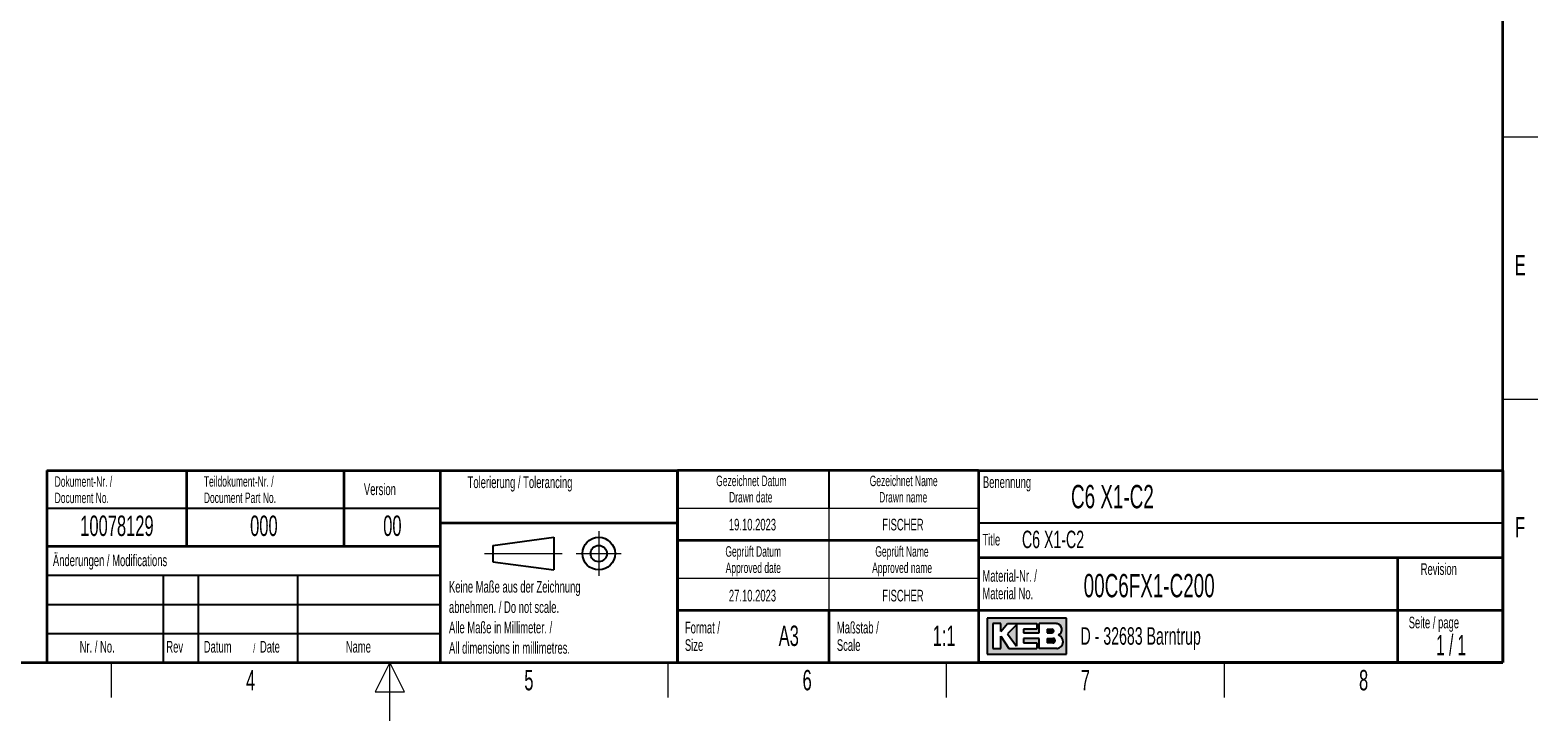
# Model space of a CAD drawing. Header units: millimetres. Extents: x 5 to 418, y 2 to 292.
# Tile 27 of 43: x 155 to 414, y 2 to 121. Entities that reach past the tile are written whole.
import ezdxf

# ---------------------------------------------------------------- set-up
doc = ezdxf.new("R2010")
doc.units = ezdxf.units.MM
doc.layers.add('SLD-0', color=7, linetype='Continuous')
doc.styles.add('SLDTEXTSTYLE0', font='TXT', dxfattribs={"width": 0.605})
doc.styles.add('SLDTEXTSTYLE1', font='TXT', dxfattribs={"width": 0.563})

msp = doc.modelspace()

# ---------------------------------------------------------------- hatches: boundary and pattern name
at = {"linetype": 'Continuous'}
h = msp.add_hatch(color=7, dxfattribs=at)
h.paths.add_polyline_path([(319.519086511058, 13.45626988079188), (333.083981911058, 13.45626988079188), (333.083981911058, 19.65736492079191), (319.519086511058, 19.65736492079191)], flags=0)
edge = h.paths.add_edge_path(flags=0)
edge.add_arc((331.3188604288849, 15.61738520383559), 1.20464082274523, -81.72003226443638, 70.1709600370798, ccw=False)
edge.add_line((331.4923410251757, 14.42530131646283), (331.480008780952, 14.42519098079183))
edge.add_line((331.480008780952, 14.42519098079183), (328.4331606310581, 14.42519098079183))
edge.add_line((328.4331606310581, 14.42519098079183), (328.4331606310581, 16.16924896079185))
edge.add_line((328.4331606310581, 16.16924896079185), (325.7201815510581, 16.16924896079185))
edge.add_line((325.7201815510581, 16.16924896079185), (325.7201815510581, 15.39411208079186))
edge.add_line((325.7201815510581, 15.39411208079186), (328.0455921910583, 15.39411208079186))
edge.add_line((328.0455921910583, 15.39411208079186), (328.0455921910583, 14.42519098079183))
edge.add_line((328.0455921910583, 14.42519098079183), (323.2009866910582, 14.42519098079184))
edge.add_line((323.2009866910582, 14.42519098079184), (321.8444971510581, 16.55681740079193))
edge.add_line((321.8444971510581, 16.55681740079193), (321.8444971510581, 14.42519098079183))
edge.add_line((321.8444971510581, 14.42519098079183), (320.4880076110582, 14.42519098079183))
edge.add_line((320.4880076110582, 14.42519098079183), (320.4880076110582, 18.68844382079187))
edge.add_line((320.4880076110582, 18.68844382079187), (321.8444971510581, 18.68844382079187))
edge.add_line((321.8444971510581, 18.68844382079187), (321.8444971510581, 17.33195428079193))
edge.add_line((321.8444971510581, 17.33195428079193), (323.0072024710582, 18.68844382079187))
edge.add_line((323.0072024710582, 18.68844382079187), (328.0455921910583, 18.68844382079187))
edge.add_line((328.0455921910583, 18.68844382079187), (328.0455921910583, 17.71952272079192))
edge.add_line((328.0455921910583, 17.71952272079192), (325.7201815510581, 17.71952272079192))
edge.add_line((325.7201815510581, 17.71952272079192), (325.7201815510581, 17.13817006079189))
edge.add_line((325.7201815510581, 17.13817006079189), (328.4331606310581, 17.13817006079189))
edge.add_line((328.4331606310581, 17.13817006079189), (328.4331606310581, 18.68844382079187))
edge.add_line((328.4331606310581, 18.68844382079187), (331.4242487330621, 18.68844382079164))
edge.add_line((331.4242487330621, 18.68844382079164), (331.4256482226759, 18.68844382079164))
edge.add_line((331.4256482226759, 18.68844382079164), (331.4259454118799, 18.68845828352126))
edge.add_arc((331.2860949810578, 17.67430640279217), 1.023749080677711, -64.45894120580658, 82.14849338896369, ccw=False)
msp.add_hatch(color=7, dxfattribs=at).paths.add_polyline_path([(324.5574762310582, 14.81275942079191), (324.557476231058, 18.49465960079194), (323.0072024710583, 16.94438584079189)], flags=0)
h = msp.add_hatch(color=7, dxfattribs=at)
edge = h.paths.add_edge_path(flags=0)
edge.add_line((329.7896501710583, 17.13817006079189), (330.6013652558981, 17.13817006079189))
edge.add_arc((330.6568434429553, 17.42884639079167), 0.2959232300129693, 259.1945394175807, 460.8054605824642)
edge.add_line((330.6013652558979, 17.71952272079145), (329.7896501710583, 17.71952272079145))
edge.add_line((329.7896501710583, 17.71952272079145), (329.7896501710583, 17.13817006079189))
h = msp.add_hatch(color=7, dxfattribs=at)
edge = h.paths.add_edge_path(flags=0)
edge.add_line((329.7896501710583, 15.39411208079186), (330.7588584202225, 15.39411208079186))
edge.add_arc((330.7588584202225, 15.78168052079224), 0.3875684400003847, 270.0000000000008, 450.0000000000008)
edge.add_line((330.7588584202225, 16.16924896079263), (330.7386620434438, 16.16924896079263))
edge.add_line((330.7386620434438, 16.16924896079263), (329.7896501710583, 16.16924896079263))
edge.add_line((329.7896501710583, 16.16924896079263), (329.7896501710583, 15.39411208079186))

# ---------------------------------------------------------------- linework, layer by layer
at = {"layer": 'SLD-0', "lineweight": 35}
for p, q in [((408, 12), (408, 282.5)), ((158.116731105, 45.0000000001), (225.616731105, 45.0000000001)), ((158.116731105, 45.0000000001), (158.116731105, 32.0000000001)), ((182.116731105, 45.0000000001), (182.116731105, 32.0000000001)), ((209.116731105, 45.0000000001), (209.116731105, 32.0000000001)), ((225.616731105, 45.0000000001), (225.616731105, 32.0000000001)), ((225.616731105, 45), (266.3304509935, 45)), ((225.616731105, 45), (225.616731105, 36)), ((266.3304509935, 12), (266.3304509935, 45)), ((266.3304509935, 45), (266.3304509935, 12)), ((318, 45), (266.3304509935, 45)), ((318, 45), (318, 12)), ((318, 45), (318, 40.1053465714)), ((318, 45), (408, 45)), ((318, 45), (318, 12)), ((408, 45), (408, 12)), ((225.616731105, 36), (266.3304509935, 36)), ((225.616731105, 36), (225.616731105, 12)), ((158.116731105, 31.9999999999), (158.116731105, 12)), ((158.116731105, 31.9999999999), (225.616731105, 31.9999999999)), ((225.616731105, 31.9999999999), (225.616731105, 12)), ((266.3304509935, 33), (318, 33)), ((408, 30), (318, 30)), ((390, 12), (390, 30)), ((266.3304509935, 21), (318, 21)), ((292.3304509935, 21), (292.3304509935, 12)), ((318, 21), (390, 21)), ((390, 21), (408, 21)), ((26, 12), (408, 12)), ((158.116731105, 12), (225.616731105, 12)), ((225.616731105, 12), (266.3304509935, 12)), ((266.3304509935, 12), (318, 12)), ((408, 12), (318, 12))]:
    msp.add_line(p, q, dxfattribs=at)
at = {"layer": 'SLD-0', "lineweight": 18}
for p, q in [((408, 102.25), (414, 102.25)), ((408, 57.25), (414, 57.25)), ((266.3304509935, 38.5), (318, 38.5)), ((292.3304509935, 38.5), (292.3304509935, 33)), ((252.8396209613, 34.5746449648), (252.8396209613, 26.8746449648)), ((292.3304509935, 33), (292.3304509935, 26.5)), ((233.2396209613, 30.7246449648), (246.5396209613, 30.7246449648)), ((248.9896209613, 30.7246449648), (256.6896209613, 30.7246449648)), ((266.3304509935, 26.5), (318, 26.5)), ((292.3304509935, 26.5), (292.3304509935, 21)), ((169.25, 6), (169.25, 12)), ((217, 12), (214.5, 7)), ((217, 2), (217, 12)), ((219.5, 7), (217, 12)), ((264.75, 6), (264.75, 12)), ((312.5, 6), (312.5, 12)), ((360.25, 6), (360.25, 12)), ((214.5, 7), (219.5, 7))]:
    msp.add_line(p, q, dxfattribs=at)
at = {"layer": 'SLD-0'}
for p, q in [((292.3304509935, 45), (292.3304509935, 38.5)), ((158.116731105, 38.5000000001), (225.616731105, 38.5000000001)), ((318, 36), (408, 36)), ((158.116731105, 27), (225.616731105, 27)), ((178.116731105, 27), (178.116731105, 12)), ((184.116731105, 27), (184.116731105, 12)), ((201.116731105, 27), (201.116731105, 12)), ((158.116731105, 22), (225.616731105, 22)), ((331.4242487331, 18.6884438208), (331.4256482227, 18.6884438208)), ((331.4256482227, 18.6884438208), (331.4259454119, 18.6884582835)), ((158.116731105, 17), (225.616731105, 17)), ((331.480008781, 14.4251909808), (331.4923410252, 14.4253013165))]:
    msp.add_line(p, q, dxfattribs=at)
at = {"layer": 'SLD-0', "lineweight": 25}
for p, q in [((158.116731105, 32.0000000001), (225.616731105, 32.0000000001)), ((234.6396209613, 32.1246449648), (245.1396209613, 33.5246449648)), ((234.6396209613, 32.1246449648), (234.6396209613, 29.3246449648)), ((245.1396209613, 33.5246449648), (245.1396209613, 27.9246449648)), ((234.6396209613, 29.3246449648), (245.1396209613, 27.9246449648))]:
    msp.add_line(p, q, dxfattribs=at)
at = {"layer": 'SLD-0', "linetype": 'Continuous'}
for p, q in [((333.0839819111, 19.6573649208), (319.5190865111, 19.6573649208)), ((319.5190865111, 19.6573649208), (319.5190865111, 13.4562698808)), ((321.8444971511, 18.6884438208), (320.4880076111, 18.6884438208)), ((320.4880076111, 18.6884438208), (320.4880076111, 14.4251909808)), ((321.8444971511, 17.3319542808), (323.0072024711, 18.6884438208)), ((321.8444971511, 17.3319542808), (321.8444971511, 18.6884438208)), ((323.0072024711, 18.6884438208), (328.0455921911, 18.6884438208)), ((324.5574762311, 18.4946596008), (323.0072024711, 16.9443858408)), ((324.5574762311, 18.4946596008), (324.5574762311, 14.8127594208)), ((328.0455921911, 18.6884438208), (328.0455921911, 17.7195227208)), ((331.4242487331, 18.6884438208), (328.4331606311, 18.6884438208)), ((328.4331606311, 17.1381700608), (328.4331606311, 18.6884438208)), ((331.4242487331, 18.6884438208), (331.4256482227, 18.6884438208)), ((331.4256482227, 18.6884438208), (331.4259454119, 18.6884582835)), ((333.0839819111, 13.4562698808), (333.0839819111, 19.6573649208)), ((321.8444971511, 14.4251909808), (321.8444971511, 16.5568174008)), ((321.8444971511, 16.5568174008), (323.2009866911, 14.4251909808)), ((323.0072024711, 16.9443858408), (324.5574762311, 14.8127594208)), ((325.7201815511, 17.7195227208), (325.7201815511, 17.1381700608)), ((328.0455921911, 17.7195227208), (325.7201815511, 17.7195227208)), ((325.7201815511, 17.1381700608), (328.4331606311, 17.1381700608)), ((325.7201815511, 16.1692489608), (325.7201815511, 15.3941120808)), ((328.4331606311, 16.1692489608), (325.7201815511, 16.1692489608)), ((328.4331606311, 14.4251909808), (328.4331606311, 16.1692489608)), ((329.7896501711, 17.7195227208), (330.6013652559, 17.7195227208)), ((329.7896501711, 17.7195227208), (329.7896501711, 17.1381700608)), ((329.7896501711, 17.1381700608), (330.6013652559, 17.1381700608)), ((329.7896501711, 16.1692489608), (330.7588584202, 16.1692489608)), ((329.7896501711, 16.1692489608), (329.7896501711, 15.3941120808)), ((330.7386620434, 16.1692489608), (330.7588584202, 16.1692489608)), ((319.5190865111, 13.4562698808), (333.0839819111, 13.4562698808)), ((320.4880076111, 14.4251909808), (321.8444971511, 14.4251909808)), ((323.2009866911, 14.4251909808), (328.0455921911, 14.4251909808)), ((325.7201815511, 15.3941120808), (328.0455921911, 15.3941120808)), ((328.0455921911, 15.3941120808), (328.0455921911, 14.4251909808)), ((331.480008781, 14.4251909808), (328.4331606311, 14.4251909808)), ((330.7588584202, 15.3941120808), (329.7896501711, 15.3941120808)), ((331.480008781, 14.4251909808), (331.4923410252, 14.4253013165))]:
    msp.add_line(p, q, dxfattribs=at)
at = {"layer": 'SLD-0', "lineweight": 25}
for radius in [2.799999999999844, 1.400000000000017]:
    msp.add_circle((252.8396209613, 30.7246449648), radius, dxfattribs=at)
at = {"layer": 'SLD-0', "linetype": 'Continuous'}
for centre, radius, start, end in [((331.2860949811, 17.6743064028), 1.023749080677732, 295.5410587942, 82.148493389), ((330.656843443, 17.4288463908), 0.2959232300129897, 259.1945394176, 100.8054605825), ((330.7588584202, 15.7816805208), 0.3875684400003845, 270, 90), ((331.3188604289, 15.6173852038), 1.204640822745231, 278.2799677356, 70.1709600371)]:
    msp.add_arc(centre, radius, start, end, dxfattribs=at)

# ---------------------------------------------------------------- texts
at = {"layer": 'SLD-0'}
for s, insert, char_height, attachment_point, style in [('E', (410.9815679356, 82.0010772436), 3.5, 2, 'SLDTEXTSTYLE0'), ('Dokument-Nr. /', (159.4706948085, 43.9891162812), 1.8, 1, 'SLDTEXTSTYLE0'), ('Teildokument-Nr. /', (185.0721201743, 44.0073193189), 1.8, 1, 'SLDTEXTSTYLE0'), ('Tolerierung / Tolerancing', (230.3365652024, 43.9666257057), 2, 1, 'SLDTEXTSTYLE0'), ('Gezeichnet Datum', (279.0254468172, 44.103942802), 1.8, 2, 'SLDTEXTSTYLE0'), ('Gezeichnet Name', (305.1708434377, 44.1039425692), 1.8, 2, 'SLDTEXTSTYLE0'), ('Benennung', (318.7636716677, 43.9908879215), 2, 1, 'SLDTEXTSTYLE0'), ('Version', (212.5452394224, 42.7601484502), 2, 1, 'SLDTEXTSTYLE0'), ('Drawn date', (278.9302899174, 41.3039429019), 1.8, 2, 'SLDTEXTSTYLE0'), ('C6 X1-C2', (333.8826865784, 42.5045192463), 4, 1, 'SLDTEXTSTYLE0'), ('Document No.', (159.4706948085, 41.189116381), 1.8, 1, 'SLDTEXTSTYLE0'), ('Document Part No.', (185.0721201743, 41.2073194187), 1.8, 1, 'SLDTEXTSTYLE0'), ('Drawn name', (305.0870934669, 41.303942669), 1.8, 2, 'SLDTEXTSTYLE0'), ('10078129', (170.1557203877, 37.2429898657), 3.5, 2, 'SLDTEXTSTYLE0'), ('000', (195.3766861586, 37.2429898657), 3.5, 2, 'SLDTEXTSTYLE0'), ('00', (217.4240130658, 37.2527124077), 3.5, 2, 'SLDTEXTSTYLE0'), ('19.10.2023', (279.2203041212, 36.6989570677), 2, 2, 'SLDTEXTSTYLE0'), ('FISCHER', (305.0382389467, 36.6989570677), 2, 2, 'SLDTEXTSTYLE0'), ('F', (410.9536166, 37.0010772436), 3.5, 2, 'SLDTEXTSTYLE0'), ('Title', (318.6797653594, 34.1107265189), 2, 1, 'SLDTEXTSTYLE0'), ('C6 X1-C2', (325.4718701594, 34.6564983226), 3, 1, 'SLDTEXTSTYLE0'), ('Geprüft Datum', (279.349366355, 31.9851255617), 1.8, 2, 'SLDTEXTSTYLE0'), ('Geprüft Name', (304.8761939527, 31.9851255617), 1.8, 2, 'SLDTEXTSTYLE0'), ('Änderungen / Modifications', (159.1698388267, 30.5619096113), 2, 1, 'SLDTEXTSTYLE0'), ('Approved date', (279.3620221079, 29.1851256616), 1.8, 2, 'SLDTEXTSTYLE0'), ('Approved name', (304.900256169, 29.1851256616), 1.8, 2, 'SLDTEXTSTYLE0'), ('Revision', (393.8965220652, 29.0591225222), 2, 1, 'SLDTEXTSTYLE0'), ('Keine Maße aus der Zeichnung', (227.1404191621, 26.0307047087), 2, 1, 'SLDTEXTSTYLE0'), ('Material-Nr. /', (318.6797653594, 27.8878268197), 2, 1, 'SLDTEXTSTYLE0'), ('00C6FX1-C200', (336.0565356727, 27.2215604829), 4, 1, 'SLDTEXTSTYLE0'), ('27.10.2023', (279.2203041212, 24.5048723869), 2, 2, 'SLDTEXTSTYLE0'), ('FISCHER', (305.0382389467, 24.5048723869), 2, 2, 'SLDTEXTSTYLE0'), ('Material No.', (318.6797653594, 24.8878267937), 2, 1, 'SLDTEXTSTYLE0'), ('abnehmen. / Do not scale.', (227.1404191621, 22.5307046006), 2, 1, 'SLDTEXTSTYLE0'), ('Alle Maße in Millimeter. /', (227.1404191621, 19.0307044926), 2, 1, 'SLDTEXTSTYLE0'), ('Format /', (267.6250939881, 19.0115942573), 2, 1, 'SLDTEXTSTYLE0'), ('A3', (285.4514616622, 18.3608999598), 3.5, 2, 'SLDTEXTSTYLE0'), ('Maßstab /', (293.7028556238, 19.0115944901), 2, 1, 'SLDTEXTSTYLE0'), ('1:1', (312.1098944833, 18.3609001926), 3.5, 2, 'SLDTEXTSTYLE0'), ('D - 32683 Barntrup', (335.5202035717, 18.0786992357), 3, 1, 'SLDTEXTSTYLE0'), ('Seite / page', (391.8390568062, 19.8830679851), 2, 1, 'SLDTEXTSTYLE0'), ('Nr. / No.', (163.7531858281, 15.7243863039), 2, 1, 'SLDTEXTSTYLE0'), ('Rev', (178.6350602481, 15.7243863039), 2, 1, 'SLDTEXTSTYLE0'), ('Datum', (185.0629406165, 15.7243863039), 2, 1, 'SLDTEXTSTYLE0'), ('Date', (194.7021767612, 15.7243863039), 2, 1, 'SLDTEXTSTYLE0'), ('Name', (209.4275491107, 15.7290047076), 2, 1, 'SLDTEXTSTYLE0'), ('All dimensions in millimetres.', (227.1404191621, 15.5307043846), 2, 1, 'SLDTEXTSTYLE0'), ('Size', (267.6250939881, 16.0115942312), 2, 1, 'SLDTEXTSTYLE0'), ('Scale', (293.7028556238, 16.011594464), 2, 1, 'SLDTEXTSTYLE0'), ('1 / 1', (399.1297679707, 16.7706515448), 3.5, 2, 'SLDTEXTSTYLE1'), ('/', (193.5459265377, 15.2242968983), 1.5, 1, 'SLDTEXTSTYLE0'), ('4', (193.1027123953, 10.7429955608), 3.5, 2, 'SLDTEXTSTYLE0'), ('5', (240.8527123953, 10.7429955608), 3.5, 2, 'SLDTEXTSTYLE0'), ('6', (288.6027123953, 10.7429955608), 3.5, 2, 'SLDTEXTSTYLE0'), ('7', (336.3527123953, 10.7429955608), 3.5, 2, 'SLDTEXTSTYLE0'), ('8', (384.1027123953, 10.7429955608), 3.5, 2, 'SLDTEXTSTYLE0')]:
    msp.add_mtext(s, dxfattribs=dict(at, insert=insert, char_height=char_height, attachment_point=attachment_point, style=style))

doc.saveas('drawing.dxf')
